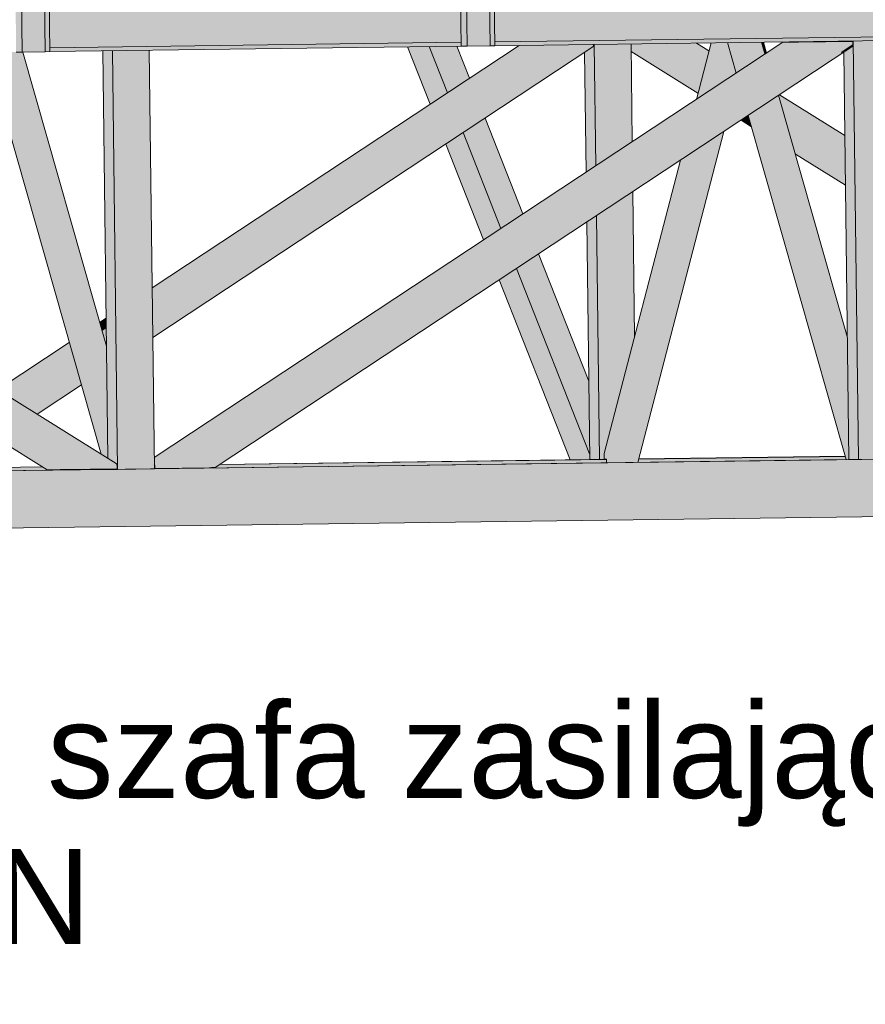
# Model space of a CAD drawing. Header units: centimetres. Extents: x -5472 to 10427, y -400 to 1902.
# Tile 75 of 91: x -3937 to -3759, y 1175 to 1382. Entities that reach past the tile are written whole.
import ezdxf

# ---------------------------------------------------------------- set-up
doc = ezdxf.new("R2010")
doc.units = ezdxf.units.CM
doc.header["$LTSCALE"] = 0.1
doc.header["$MEASUREMENT"] = 0
doc.linetypes.add('Wipeout_Contour', pattern=[1000, 0, -1000])
doc.layers.add('2_kładka_IFC.K_IR', color=7, linetype='Continuous')
doc.layers.add('5_opisy.K_IR', color=7, linetype='Continuous')
doc.styles.add('GENERATED_STYLE_1', font='txt')
doc.dimstyles.new('GENERATED_STYLE__3', dxfattribs={"dimtxt": 0.18, "dimasz": 18.24, "dimexe": 0.18, "dimexo": 0.0625, "dimgap": 0.09, "dimtad": 0, "dimtih": 1, "dimtoh": 1, "dimdec": 4, "dimzin": 0, "dimdsep": 46, "dimcen": 0.09, "dimadec": 0, "dimazin": 0, "dimtfac": 1, "dimtdec": 4, "dimtmove": 0, "dimatfit": 3, "dimldrblk": 'ARROWHEAD_5', "dimfxl": 1, "dimtolj": 1, "dimtzin": 0, "dimarcsym": 0})

# ---------------------------------------------------------------- blocks, each defined once
blk = doc.blocks.new('ElemPrzekroju_648_1')
at = {"layer": '2_kładka_IFC.K_IR', "linetype": 'Continuous', "lineweight": 0, "true_color": 0x939393}
for points in [[(-3938, 1494.62), (-3939.28, 1494.6), (-3939.13, 1482.77), (-3939.05, 1482.77), (-3938.03, 1482.77), (-3938.03, 1482.47), (-3939.13, 1482.46), (-3938.26, 1412.27), (-3938.19, 1412.28), (-3937.17, 1412.28), (-3937.16, 1411.98), (-3938.26, 1411.96), (-3937.81, 1375.13), (-3936.54, 1375.13)], [(-3938, 1494.62), (-3939.28, 1494.6), (-3939.13, 1482.77), (-3939.05, 1482.77), (-3938.03, 1482.77), (-3938.03, 1482.47), (-3939.13, 1482.46), (-3938.26, 1412.27), (-3938.19, 1412.28), (-3937.17, 1412.28), (-3937.16, 1411.98), (-3938.26, 1411.96), (-3937.81, 1375.13), (-3936.54, 1375.13)], [(-3844.72, 1408.25), (-3844.62, 1400.36), (-3843.55, 1400.36), (-3843.45, 1392.36), (-3843.74, 1392.35), (-3844.52, 1392.35), (-3844.33, 1376.36), (-3843.05, 1376.36), (-3843.45, 1408.26), (-3843.93, 1408.25)], [(-3844.72, 1408.25), (-3844.62, 1400.36), (-3843.55, 1400.36), (-3843.45, 1392.36), (-3843.74, 1392.35), (-3844.52, 1392.35), (-3844.33, 1376.36), (-3843.05, 1376.36), (-3843.45, 1408.26), (-3843.93, 1408.25)], [(-3909.11, 1315.29), (-3909.11, 1315.13), (-3816.55, 1376.27), (-3816.48, 1376.48)], [(-3909.11, 1315.29), (-3909.11, 1315.13), (-3816.55, 1376.27), (-3816.48, 1376.48)], [(-3762.04, 1376.48), (-3896.3, 1287.78), (-3896.04, 1287.79), (-3762.1, 1376.27)], [(-3762.04, 1376.48), (-3896.3, 1287.78), (-3896.04, 1287.79), (-3762.1, 1376.27)], [(-3855.59, 1376.22), (-3850.84, 1364.17), (-3847.2, 1366.57), (-3851.03, 1376.28)], [(-3855.59, 1376.22), (-3850.84, 1364.17), (-3847.2, 1366.57), (-3851.03, 1376.28)], [(-3818.35, 1375.06), (-3818.04, 1349.87), (-3816.02, 1351.2), (-3816.33, 1376.74), (-3816.45, 1376.74), (-3816.48, 1376.48), (-3816.55, 1376.27), (-3816.63, 1376.2)], [(-3818.35, 1375.06), (-3818.04, 1349.87), (-3816.02, 1351.2), (-3816.33, 1376.74), (-3816.45, 1376.74), (-3816.48, 1376.48), (-3816.55, 1376.27), (-3816.63, 1376.2)], [(-3808.6, 1376.84), (-3808.59, 1376.47), (-3808.56, 1376.58), (-3808.52, 1376.84)], [(-3808.6, 1376.84), (-3808.59, 1376.47), (-3808.56, 1376.58), (-3808.52, 1376.84)], [(-3808.56, 1376.58), (-3808.59, 1376.47), (-3808.59, 1376.36), (-3794.29, 1367.43), (-3794.23, 1367.64)], [(-3808.56, 1376.58), (-3808.59, 1376.47), (-3808.59, 1376.36), (-3794.29, 1367.43), (-3794.23, 1367.64)], [(-3808.56, 1376.58), (-3794.23, 1367.64), (-3794.16, 1367.92), (-3808.44, 1376.84), (-3808.52, 1376.84)], [(-3808.56, 1376.58), (-3794.23, 1367.64), (-3794.16, 1367.92), (-3808.44, 1376.84), (-3808.52, 1376.84)], [(-3794.87, 1365.17), (-3794.81, 1365.21), (-3791.73, 1377.06), (-3791.78, 1377.06)], [(-3794.87, 1365.17), (-3794.81, 1365.21), (-3791.73, 1377.06), (-3791.78, 1377.06)], [(-3794.81, 1365.21), (-3792.83, 1366.52), (-3790.08, 1377.08), (-3791.73, 1377.06)], [(-3794.81, 1365.21), (-3792.83, 1366.52), (-3790.08, 1377.08), (-3791.73, 1377.06)], [(-3790.08, 1377.08), (-3792.83, 1366.52), (-3792.62, 1366.66), (-3789.91, 1377.08)], [(-3790.08, 1377.08), (-3792.83, 1366.52), (-3792.62, 1366.66), (-3789.91, 1377.08)], [(-3792.3, 1366.87), (-3791.92, 1367.12), (-3789.33, 1377.09), (-3789.64, 1377.09)], [(-3792.3, 1366.87), (-3791.92, 1367.12), (-3789.33, 1377.09), (-3789.64, 1377.09)], [(-3789.33, 1377.09), (-3791.92, 1367.12), (-3791.54, 1367.38), (-3789.01, 1377.1)], [(-3789.33, 1377.09), (-3791.92, 1367.12), (-3791.54, 1367.38), (-3789.01, 1377.1)], [(-3789.01, 1377.1), (-3791.54, 1367.38), (-3786.49, 1370.71), (-3788.31, 1377.11)], [(-3789.01, 1377.1), (-3791.54, 1367.38), (-3786.49, 1370.71), (-3788.31, 1377.11)], [(-3788.31, 1377.11), (-3786.49, 1370.71), (-3786.44, 1370.74), (-3788.25, 1377.11)], [(-3788.31, 1377.11), (-3786.49, 1370.71), (-3786.44, 1370.74), (-3788.25, 1377.11)], [(-3788.25, 1377.11), (-3786.44, 1370.74), (-3785.06, 1371.65), (-3786.62, 1377.13)], [(-3788.25, 1377.11), (-3786.44, 1370.74), (-3785.06, 1371.65), (-3786.62, 1377.13)], [(-3786.62, 1377.13), (-3785.06, 1371.65), (-3784.91, 1371.75), (-3786.45, 1377.13)], [(-3786.62, 1377.13), (-3785.06, 1371.65), (-3784.91, 1371.75), (-3786.45, 1377.13)], [(-3775.94, 1377.2), (-3775.94, 1377.2), (-3775.81, 1377.2), (-3775.81, 1377.2)], [(-3775.94, 1377.2), (-3775.94, 1377.2), (-3775.81, 1377.2), (-3775.81, 1377.2)], [(-3763.93, 1377.43), (-3763.93, 1377.36), (-3763.92, 1377.36), (-3763.92, 1377.33), (-3762.09, 1377.36), (-3761.99, 1377.36), (-3761.99, 1377.14), (-3762, 1376.78), (-3762.04, 1376.48), (-3762.1, 1376.27), (-3762.18, 1376.2), (-3763.9, 1375.06), (-3762.85, 1289.46), (-3760.81, 1289.46), (-3761.89, 1377.45)], [(-3763.93, 1377.43), (-3763.93, 1377.36), (-3763.92, 1377.36), (-3763.92, 1377.33), (-3762.09, 1377.36), (-3761.99, 1377.36), (-3761.99, 1377.14), (-3762, 1376.78), (-3762.04, 1376.48), (-3762.1, 1376.27), (-3762.18, 1376.2), (-3763.9, 1375.06), (-3762.85, 1289.46), (-3760.81, 1289.46), (-3761.89, 1377.45)], [(-3943.94, 1375.06), (-3944, 1375.06), (-3919.97, 1290.64), (-3919.91, 1290.6)], [(-3943.94, 1375.06), (-3944, 1375.06), (-3919.97, 1290.64), (-3919.91, 1290.6)], [(-3943.94, 1375.06), (-3919.91, 1290.6), (-3918.57, 1289.76), (-3918.59, 1291.73), (-3942.31, 1375.08)], [(-3943.94, 1375.06), (-3919.91, 1290.6), (-3918.57, 1289.76), (-3918.59, 1291.73), (-3942.31, 1375.08)], [(-3942.13, 1375.08), (-3942.31, 1375.08), (-3918.59, 1291.73), (-3918.6, 1292.37)], [(-3942.13, 1375.08), (-3942.31, 1375.08), (-3918.59, 1291.73), (-3918.6, 1292.37)], [(-3919.62, 1375.38), (-3918.57, 1289.76), (-3916.82, 1288.67), (-3916.74, 1288.6), (-3916.67, 1288.4), (-3916.62, 1288.09), (-3916.6, 1287.73), (-3916.6, 1287.52), (-3918.54, 1287.49), (-3918.54, 1287.42), (-3916.5, 1287.42), (-3917.58, 1375.41)], [(-3919.62, 1375.38), (-3918.57, 1289.76), (-3916.82, 1288.67), (-3916.74, 1288.6), (-3916.67, 1288.4), (-3916.62, 1288.09), (-3916.6, 1287.73), (-3916.6, 1287.52), (-3918.54, 1287.49), (-3918.54, 1287.42), (-3916.5, 1287.42), (-3917.58, 1375.41)], [(-4065.52, 1372.37), (-4065.52, 1372.26), (-3929.48, 1287.35), (-3929.09, 1287.35), (-4065.49, 1372.49)], [(-4065.52, 1372.37), (-4065.52, 1372.26), (-3929.48, 1287.35), (-3929.09, 1287.35), (-4065.49, 1372.49)], [(-3784.41, 1361.51), (-3783.75, 1361.1), (-3783.87, 1361.5), (-3784.16, 1361.68)], [(-3784.41, 1361.51), (-3783.75, 1361.1), (-3783.87, 1361.5), (-3784.16, 1361.68)], [(-3783.91, 1361.85), (-3783.96, 1361.81), (-3763.37, 1289.46), (-3763.31, 1289.46)], [(-3783.91, 1361.85), (-3783.96, 1361.81), (-3763.37, 1289.46), (-3763.31, 1289.46)], [(-3782.53, 1362.76), (-3783.91, 1361.85), (-3763.31, 1289.46), (-3762.85, 1289.47), (-3762.9, 1293.78)], [(-3782.53, 1362.76), (-3783.91, 1361.85), (-3763.31, 1289.46), (-3762.85, 1289.47), (-3762.9, 1293.78)], [(-3782.38, 1362.85), (-3782.53, 1362.76), (-3762.9, 1293.78), (-3762.91, 1294.41)], [(-3782.38, 1362.85), (-3782.53, 1362.76), (-3762.9, 1293.78), (-3762.91, 1294.41)], [(-3784.6, 1361.39), (-3783.67, 1360.8), (-3783.75, 1361.1), (-3784.41, 1361.51)], [(-3784.6, 1361.39), (-3783.67, 1360.8), (-3783.75, 1361.1), (-3784.41, 1361.51)], [(-3847.54, 1355.78), (-3839.6, 1335.63), (-3835.96, 1338.03), (-3843.9, 1358.18)], [(-3847.54, 1355.78), (-3839.6, 1335.63), (-3835.96, 1338.03), (-3843.9, 1358.18)], [(-3811.96, 1288.82), (-3807.7, 1288.88), (-3789.73, 1358), (-3794.85, 1354.61)], [(-3811.96, 1288.82), (-3807.7, 1288.88), (-3789.73, 1358), (-3794.85, 1354.61)], [(-3789.73, 1358), (-3807.7, 1288.88), (-3807.43, 1288.88), (-3789.41, 1358.21)], [(-3789.73, 1358), (-3807.7, 1288.88), (-3807.43, 1288.88), (-3789.41, 1358.21)], [(-3789.41, 1358.21), (-3807.43, 1288.88), (-3807.24, 1288.89), (-3789.18, 1358.36)], [(-3789.41, 1358.21), (-3807.43, 1288.88), (-3807.24, 1288.89), (-3789.18, 1358.36)], [(-3789.18, 1358.36), (-3807.24, 1288.89), (-3807.17, 1288.89), (-3789.1, 1358.42)], [(-3789.18, 1358.36), (-3807.24, 1288.89), (-3807.17, 1288.89), (-3789.1, 1358.42)], [(-3763.58, 1348.84), (-3774.66, 1355.75), (-3774.54, 1355.35), (-3763.57, 1348.5)], [(-3763.58, 1348.84), (-3774.66, 1355.75), (-3774.54, 1355.35), (-3763.57, 1348.5)], [(-3814.28, 1290.32), (-3814.27, 1289.58), (-3813.76, 1289.58), (-3813.75, 1288.8), (-3813.03, 1288.81), (-3796.14, 1353.76), (-3798.12, 1352.45)], [(-3814.28, 1290.32), (-3814.27, 1289.58), (-3813.76, 1289.58), (-3813.75, 1288.8), (-3813.03, 1288.81), (-3796.14, 1353.76), (-3798.12, 1352.45)], [(-3813.03, 1288.81), (-3812.86, 1288.81), (-3795.94, 1353.9), (-3796.14, 1353.76)], [(-3813.03, 1288.81), (-3812.86, 1288.81), (-3795.94, 1353.9), (-3796.14, 1353.76)], [(-3812.59, 1288.82), (-3812.28, 1288.82), (-3795.24, 1354.36), (-3795.62, 1354.11)], [(-3812.59, 1288.82), (-3812.28, 1288.82), (-3795.24, 1354.36), (-3795.62, 1354.11)], [(-3795.24, 1354.36), (-3812.28, 1288.82), (-3811.96, 1288.82), (-3794.85, 1354.61)], [(-3795.24, 1354.36), (-3812.28, 1288.82), (-3811.96, 1288.82), (-3794.85, 1354.61)], [(-3763.57, 1348.5), (-3774.54, 1355.35), (-3774.46, 1355.05), (-3763.57, 1348.26)], [(-3763.57, 1348.5), (-3774.54, 1355.35), (-3774.46, 1355.05), (-3763.57, 1348.26)], [(-3814.22, 1290.74), (-3814.28, 1290.32), (-3798.12, 1352.45), (-3798.19, 1352.41)], [(-3814.22, 1290.74), (-3814.28, 1290.32), (-3798.12, 1352.45), (-3798.19, 1352.41)], [(-3815.89, 1340.72), (-3817.91, 1339.38), (-3817.29, 1289.46), (-3815.26, 1289.46)], [(-3815.89, 1340.72), (-3817.91, 1339.38), (-3817.29, 1289.46), (-3815.26, 1289.46)], [(-3832.65, 1329.64), (-3836.29, 1327.24), (-3821.39, 1289.42), (-3817.29, 1289.47), (-3817.31, 1290.7)], [(-3832.65, 1329.64), (-3836.29, 1327.24), (-3821.39, 1289.42), (-3817.29, 1289.47), (-3817.31, 1290.7)], [(-3924.16, 1305.35), (-3933.57, 1299.13), (-3933.44, 1299.05), (-3924.12, 1305.21)], [(-3924.16, 1305.35), (-3933.57, 1299.13), (-3933.44, 1299.05), (-3924.12, 1305.21)], [(-3919.08, 1287.48), (-3919.06, 1287.42), (-3919, 1287.42), (-3919.02, 1287.48)], [(-3919.08, 1287.48), (-3919.06, 1287.42), (-3919, 1287.42), (-3919.02, 1287.48)], [(-3918.54, 1287.49), (-3919.02, 1287.48), (-3919, 1287.42), (-3918.54, 1287.42)], [(-3918.54, 1287.49), (-3919.02, 1287.48), (-3919, 1287.42), (-3918.54, 1287.42)], [(-3908.78, 1288.61), (-3908.77, 1287.62), (-3908.67, 1287.62), (-3908.67, 1287.83), (-3908.69, 1288.19), (-3908.74, 1288.5)], [(-3908.78, 1288.61), (-3908.77, 1287.62), (-3908.67, 1287.62), (-3908.67, 1287.83), (-3908.69, 1288.19), (-3908.74, 1288.5)]]:
    blk.add_hatch(color=252, dxfattribs=at).paths.add_polyline_path(points)
at = {"layer": '2_kładka_IFC.K_IR', "linetype": 'Continuous', "lineweight": 0, "true_color": 0xd1d1d1}
for points in [[(-3936.54, 1375.13), (-3931.7, 1375.19), (-3931.85, 1387.19), (-3933.17, 1494.68), (-3938, 1494.62)], [(-3843.05, 1376.36), (-3838.22, 1376.42), (-3838.37, 1388.42), (-3839.69, 1495.91), (-3844.52, 1495.85), (-3843.45, 1408.26)], [(-3750.98, 1388.79), (-3837.39, 1387.66), (-3837.26, 1377.26), (-3750.86, 1378.4)], [(-3931.7, 1375.19), (-3930.73, 1375.21), (-3930.88, 1387.2), (-3931.85, 1387.19)], [(-3930.87, 1386.43), (-3930.74, 1376.03), (-3844.34, 1377.17), (-3844.46, 1387.57)], [(-3837.25, 1376.43), (-3837.4, 1388.43), (-3838.37, 1388.42), (-3838.22, 1376.42)], [(-3776.69, 1377.19), (-3908.8, 1289.91), (-3908.78, 1288.85), (-3775.06, 1377.19)], [(-3773.39, 1377.21), (-3908.67, 1287.83), (-3908.67, 1287.62), (-3897.27, 1287.77), (-3761.99, 1377.14), (-3761.99, 1377.36)], [(-3754.16, 1377.55), (-3761.89, 1377.45), (-3760.81, 1289.46), (-3753.08, 1289.57)], [(-3909.85, 1375.51), (-3917.58, 1375.41), (-3916.5, 1287.42), (-3908.77, 1287.52)], [(-3916.6, 1287.52), (-3916.6, 1287.73), (-4054.04, 1373.52), (-4065.44, 1373.37), (-4065.44, 1373.15), (-3928, 1287.37)], [(-4533.18, 1279.3), (-4536.43, 1267.26), (-3457.09, 1281.45), (-3457.09, 1293.45), (-3594.91, 1291.64), (-3595.26, 1290.18), (-3590.55, 1290.24), (-3590.24, 1290.24), (-3590.13, 1281.24), (-3610.44, 1280.98), (-3610.75, 1280.98), (-3610.86, 1289.98), (-3603.23, 1290.08), (-3602.88, 1291.53)]]:
    blk.add_hatch(color=254, dxfattribs=at).paths.add_polyline_path(points)
at = {"layer": '2_kładka_IFC.K_IR', "linetype": 'Continuous', "lineweight": 0, "true_color": 0xa3a3a3}
for points in [[(-3844.46, 1387.57), (-3847.62, 1387.52), (-3847.57, 1383.14), (-3847.54, 1383.14), (-3847.47, 1377.13), (-3844.34, 1377.17)], [(-3909.23, 1325.59), (-3909.22, 1324.52), (-3830.46, 1376.55), (-3832.13, 1376.53)], [(-3909.23, 1325.59), (-3909.22, 1324.52), (-3830.46, 1376.55), (-3832.13, 1376.53)], [(-3909.21, 1323.45), (-3909.12, 1315.91), (-3817.06, 1376.73), (-3828.79, 1376.57)], [(-3909.21, 1323.45), (-3909.12, 1315.91), (-3817.06, 1376.73), (-3828.79, 1376.57)], [(-3909.21, 1323.82), (-3909.21, 1323.45), (-3828.79, 1376.57), (-3829.37, 1376.57)], [(-3909.21, 1323.82), (-3909.21, 1323.45), (-3828.79, 1376.57), (-3829.37, 1376.57)], [(-3909.12, 1315.91), (-3909.11, 1315.56), (-3816.52, 1376.73), (-3817.06, 1376.73)], [(-3909.12, 1315.91), (-3909.11, 1315.56), (-3816.52, 1376.73), (-3817.06, 1376.73)], [(-3896.73, 1287.78), (-3896.3, 1287.78), (-3762.04, 1376.48), (-3762, 1376.78)], [(-3808.6, 1376.84), (-3816.33, 1376.74), (-3816.02, 1351.2), (-3808.34, 1356.27)], [(-3808.6, 1376.84), (-3816.33, 1376.74), (-3816.02, 1351.2), (-3808.34, 1356.27)], [(-3808.44, 1376.84), (-3794.16, 1367.92), (-3794.08, 1368.24), (-3807.87, 1376.85)], [(-3808.44, 1376.84), (-3794.16, 1367.92), (-3794.08, 1368.24), (-3807.87, 1376.85)], [(-3807.87, 1376.85), (-3794.08, 1368.24), (-3792.4, 1374.67), (-3796.14, 1377)], [(-3807.87, 1376.85), (-3794.08, 1368.24), (-3792.4, 1374.67), (-3796.14, 1377)], [(-3795.59, 1377.01), (-3796.14, 1377), (-3792.4, 1374.67), (-3792.33, 1374.97)], [(-3795.59, 1377.01), (-3796.14, 1377), (-3792.4, 1374.67), (-3792.33, 1374.97)], [(-3776.69, 1377.19), (-3795.16, 1364.98), (-3779.98, 1373.94), (-3775.06, 1377.19)], [(-3777.32, 1374.98), (-3776.61, 1375.08), (-3773.39, 1377.21), (-3773.96, 1377.2)], [(-3773.39, 1377.21), (-3776.61, 1375.08), (-3764.88, 1375.23), (-3761.99, 1377.14), (-3761.99, 1377.36)], [(-3775.59, 1377.2), (-3775.6, 1377.2), (-3775.34, 1377.2), (-3775.32, 1377.21)], [(-3775.59, 1377.2), (-3775.6, 1377.2), (-3775.34, 1377.2), (-3775.32, 1377.21)], [(-3775.34, 1377.2), (-3774.32, 1377.2), (-3774.23, 1377.2), (-3774.04, 1377.2), (-3773.78, 1377.2), (-3773.49, 1377.21), (-3763.92, 1377.33), (-3763.92, 1377.36), (-3775.32, 1377.21)], [(-3775.34, 1377.2), (-3774.32, 1377.2), (-3774.23, 1377.2), (-3774.04, 1377.2), (-3773.78, 1377.2), (-3773.49, 1377.21), (-3763.92, 1377.33), (-3763.92, 1377.36), (-3775.32, 1377.21)], [(-3761.99, 1377.14), (-3764.88, 1375.23), (-3764.46, 1375.15), (-3762, 1376.78)], [(-3754.16, 1377.55), (-3761.89, 1377.45), (-3761.87, 1375.27), (-3755.13, 1375.36), (-3754.99, 1364.52), (-3754, 1364.53)], [(-3917.58, 1375.41), (-3917.56, 1373.22), (-3909.82, 1373.32), (-3909.85, 1375.51)], [(-3763.68, 1357.09), (-3777.49, 1365.71), (-3777.37, 1365.29), (-3763.68, 1356.74)], [(-3763.68, 1357.09), (-3777.49, 1365.71), (-3777.37, 1365.29), (-3763.68, 1356.74)], [(-3777.37, 1365.29), (-3774.78, 1356.2), (-3763.58, 1349.21), (-3763.68, 1356.74)], [(-3777.37, 1365.29), (-3774.78, 1356.2), (-3763.58, 1349.21), (-3763.68, 1356.74)], [(-3783.96, 1361.81), (-3784.16, 1361.68), (-3783.87, 1361.5)], [(-3783.96, 1361.81), (-3784.16, 1361.68), (-3783.87, 1361.5)], [(-3763.58, 1349.21), (-3774.78, 1356.2), (-3774.66, 1355.75), (-3763.58, 1348.84)], [(-3763.58, 1349.21), (-3774.78, 1356.2), (-3774.66, 1355.75), (-3763.58, 1348.84)], [(-3808.21, 1345.79), (-3815.89, 1340.72), (-3815.26, 1289.46), (-3813.76, 1289.48), (-3813.76, 1289.58), (-3814.27, 1289.58), (-3814.28, 1290.32), (-3814.22, 1290.74), (-3811.73, 1300.33), (-3807.84, 1315.3)], [(-3808.21, 1345.79), (-3815.89, 1340.72), (-3815.26, 1289.46), (-3813.76, 1289.48), (-3813.76, 1289.58), (-3814.27, 1289.58), (-3814.28, 1290.32), (-3814.22, 1290.74), (-3811.73, 1300.33), (-3807.84, 1315.3)], [(-3920.27, 1318.3), (-3920.01, 1317.39), (-3918.91, 1318.12), (-3918.93, 1319.19)], [(-3920.27, 1318.3), (-3920.01, 1317.39), (-3918.91, 1318.12), (-3918.93, 1319.19)], [(-3918.91, 1317.41), (-3919.84, 1316.8), (-3919.75, 1316.48), (-3918.9, 1317.04)], [(-3918.91, 1317.41), (-3919.84, 1316.8), (-3919.75, 1316.48), (-3918.9, 1317.04)], [(-3919.75, 1316.48), (-3918.86, 1313.32), (-3918.9, 1317.04)], [(-3919.75, 1316.48), (-3918.86, 1313.32), (-3918.9, 1317.04)], [(-3926.65, 1314.09), (-3941.65, 1304.17), (-3940.82, 1303.65), (-3926.39, 1313.18)], [(-3926.65, 1314.09), (-3941.65, 1304.17), (-3940.82, 1303.65), (-3926.39, 1313.18)], [(-3926.22, 1312.58), (-3940.26, 1303.31), (-3939.97, 1303.12), (-3926.13, 1312.27)], [(-3926.22, 1312.58), (-3940.26, 1303.31), (-3939.97, 1303.12), (-3926.13, 1312.27)], [(-3939.97, 1303.12), (-3934.06, 1299.43), (-3924.31, 1305.88), (-3926.13, 1312.27)], [(-3939.97, 1303.12), (-3934.06, 1299.43), (-3924.31, 1305.88), (-3926.13, 1312.27)], [(-3924.31, 1305.88), (-3934.06, 1299.43), (-3933.79, 1299.26), (-3924.23, 1305.58)], [(-3924.31, 1305.88), (-3934.06, 1299.43), (-3933.79, 1299.26), (-3924.23, 1305.58)], [(-3908.77, 1287.62), (-3908.77, 1287.55), (-3813.75, 1288.8), (-3813.76, 1289.48), (-3895.07, 1288.41), (-3896.01, 1287.79), (-3896.04, 1287.79), (-3896.3, 1287.78), (-3896.73, 1287.78), (-3897.27, 1287.77), (-3908.67, 1287.62)], [(-3908.77, 1287.62), (-3908.77, 1287.55), (-3813.75, 1288.8), (-3813.76, 1289.48), (-3895.07, 1288.41), (-3896.01, 1287.79), (-3896.04, 1287.79), (-3896.3, 1287.78), (-3896.73, 1287.78), (-3897.27, 1287.77), (-3908.67, 1287.62)], [(-3807.17, 1288.89), (-3763.37, 1289.46), (-3763.56, 1290.14), (-3807, 1289.57)], [(-3807.17, 1288.89), (-3763.37, 1289.46), (-3763.56, 1290.14), (-3807, 1289.57)], [(-3962.86, 1286.84), (-3919.06, 1287.42), (-3919.08, 1287.48), (-3928, 1287.37), (-3928.57, 1287.36), (-3929.09, 1287.35), (-3929.48, 1287.35), (-3929.67, 1287.35), (-3931.3, 1287.35), (-3932.21, 1287.92), (-3962.68, 1287.52)], [(-3962.86, 1286.84), (-3919.06, 1287.42), (-3919.08, 1287.48), (-3928, 1287.37), (-3928.57, 1287.36), (-3929.09, 1287.35), (-3929.48, 1287.35), (-3929.67, 1287.35), (-3931.3, 1287.35), (-3932.21, 1287.92), (-3962.68, 1287.52)]]:
    blk.add_hatch(color=253, dxfattribs=at).paths.add_polyline_path(points)
at = {"layer": '2_kładka_IFC.K_IR', "linetype": 'Continuous', "lineweight": 0, "true_color": 0xaaaaaa}
for points in [[(-3837.26, 1377.26), (-3837.26, 1376.69), (-3750.85, 1377.83), (-3750.86, 1378.4)], [(-3844.34, 1377.17), (-3930.74, 1376.03), (-3930.74, 1375.47), (-3844.33, 1376.6)], [(-3909.22, 1324.15), (-3909.21, 1323.82), (-3829.37, 1376.57), (-3829.89, 1376.56)], [(-3909.22, 1324.15), (-3909.21, 1323.82), (-3829.37, 1376.57), (-3829.89, 1376.56)], [(-3909.22, 1324.4), (-3909.22, 1324.15), (-3829.89, 1376.56), (-3830.27, 1376.55)], [(-3909.22, 1324.4), (-3909.22, 1324.15), (-3829.89, 1376.56), (-3830.27, 1376.55)], [(-3830.46, 1376.55), (-3909.22, 1324.52), (-3909.22, 1324.4), (-3830.27, 1376.55)], [(-3830.46, 1376.55), (-3909.22, 1324.52), (-3909.22, 1324.4), (-3830.27, 1376.55)], [(-3786.18, 1377.13), (-3784.69, 1371.9), (-3784.42, 1372.07), (-3785.87, 1377.14)], [(-3780.76, 1377.2), (-3780.83, 1377.2), (-3780.17, 1374.88), (-3780.11, 1374.92)], [(-3779.98, 1373.94), (-3779.14, 1374.37), (-3774.87, 1377.19), (-3775.06, 1377.19)], [(-3774.87, 1377.19), (-3779.14, 1374.37), (-3778.2, 1374.73), (-3774.48, 1377.19)], [(-3778.2, 1374.73), (-3777.32, 1374.98), (-3773.96, 1377.2), (-3774.48, 1377.19)], [(-3764.03, 1377.36), (-3775.42, 1377.21), (-3775.97, 1377.2), (-3776.4, 1377.19), (-3776.65, 1377.19), (-3776.69, 1377.19), (-3775.06, 1377.19), (-3774.87, 1377.19), (-3774.48, 1377.19), (-3773.96, 1377.2), (-3773.39, 1377.21), (-3761.99, 1377.36), (-3762.09, 1377.36), (-3773.49, 1377.21), (-3773.78, 1377.2), (-3774.04, 1377.2), (-3774.23, 1377.2), (-3774.32, 1377.2), (-3775.95, 1377.2), (-3775.94, 1377.2), (-3775.81, 1377.2), (-3775.59, 1377.2), (-3775.32, 1377.21), (-3763.92, 1377.36)], [(-3764.03, 1377.36), (-3775.42, 1377.21), (-3775.97, 1377.2), (-3776.4, 1377.19), (-3776.65, 1377.19), (-3776.69, 1377.19), (-3775.06, 1377.19), (-3774.87, 1377.19), (-3774.48, 1377.19), (-3773.96, 1377.2), (-3773.39, 1377.21), (-3761.99, 1377.36), (-3762.09, 1377.36), (-3773.49, 1377.21), (-3773.78, 1377.2), (-3774.04, 1377.2), (-3774.23, 1377.2), (-3774.32, 1377.2), (-3775.95, 1377.2), (-3775.94, 1377.2), (-3775.81, 1377.2), (-3775.59, 1377.2), (-3775.32, 1377.21), (-3763.92, 1377.36)], [(-3941.87, 1375.09), (-3925.82, 1318.67), (-3925.54, 1318.81), (-3941.56, 1375.09)], [(-3936.51, 1375.13), (-3920.47, 1318.74), (-3920.34, 1318.53), (-3936.44, 1375.13)], [(-3764.13, 1318.52), (-3763.99, 1318.26), (-3777.58, 1366.03), (-3777.64, 1365.99)], [(-3782.16, 1363), (-3769.27, 1317.71), (-3769.25, 1318.74), (-3781.89, 1363.18)], [(-3918.91, 1318.12), (-3920.01, 1317.39), (-3919.98, 1317.29), (-3918.91, 1318)], [(-3918.91, 1318.12), (-3920.01, 1317.39), (-3919.98, 1317.29), (-3918.91, 1318)], [(-3919.98, 1317.29), (-3919.92, 1317.08), (-3918.91, 1317.75), (-3918.91, 1318)], [(-3919.98, 1317.29), (-3919.92, 1317.08), (-3918.91, 1317.75), (-3918.91, 1318)], [(-3918.91, 1317.75), (-3919.92, 1317.08), (-3919.84, 1316.8), (-3918.91, 1317.41)], [(-3918.91, 1317.75), (-3919.92, 1317.08), (-3919.84, 1316.8), (-3918.91, 1317.41)], [(-3926.39, 1313.18), (-3940.82, 1303.65), (-3940.72, 1303.59), (-3926.36, 1313.08)], [(-3926.39, 1313.18), (-3940.82, 1303.65), (-3940.72, 1303.59), (-3926.36, 1313.08)], [(-3926.36, 1313.08), (-3940.72, 1303.59), (-3940.53, 1303.47), (-3926.3, 1312.87)], [(-3926.36, 1313.08), (-3940.72, 1303.59), (-3940.53, 1303.47), (-3926.3, 1312.87)], [(-3940.53, 1303.47), (-3940.26, 1303.31), (-3926.22, 1312.58), (-3926.3, 1312.87)], [(-3940.53, 1303.47), (-3940.26, 1303.31), (-3926.22, 1312.58), (-3926.3, 1312.87)], [(-3766.9, 1309.36), (-3762.92, 1295.39), (-3762.94, 1296.55), (-3766.45, 1308.9)], [(-3922.59, 1307.32), (-3918.61, 1293.34), (-3918.62, 1294.5), (-3922.14, 1306.85)], [(-3895.07, 1288.41), (-3813.76, 1289.48), (-3813.76, 1289.48), (-3815.26, 1289.46), (-3817.29, 1289.46), (-3817.29, 1289.47), (-3895.01, 1288.45)], [(-3895.07, 1288.41), (-3813.76, 1289.48), (-3813.76, 1289.48), (-3815.26, 1289.46), (-3817.29, 1289.46), (-3817.29, 1289.47), (-3895.01, 1288.45)], [(-3806.98, 1289.61), (-3807, 1289.57), (-3763.56, 1290.14), (-3763.57, 1290.18)], [(-3806.98, 1289.61), (-3807, 1289.57), (-3763.56, 1290.14), (-3763.57, 1290.18)], [(-3766.69, 1289.42), (-3760.81, 1289.46), (-3762.85, 1289.46), (-3762.85, 1289.47)], [(-3962.67, 1287.56), (-3962.68, 1287.52), (-3932.21, 1287.92), (-3932.28, 1287.96)], [(-3962.67, 1287.56), (-3962.68, 1287.52), (-3932.21, 1287.92), (-3932.28, 1287.96)], [(-3955.52, 1286.94), (-3929.14, 1287.25), (-3928.62, 1287.26), (-3928.04, 1287.27), (-3916.64, 1287.42), (-3916.72, 1287.42), (-3916.5, 1287.42), (-3918.54, 1287.42), (-3918.54, 1287.42), (-3922.38, 1287.37), (-3922.17, 1287.37), (-3923.13, 1287.36)], [(-3908.77, 1287.55), (-3908.77, 1287.52), (-3908.71, 1287.52), (-3897.31, 1287.67), (-3896.77, 1287.68), (-3896.34, 1287.68), (-3881.34, 1287.91), (-3908.71, 1287.55)]]:
    blk.add_hatch(color=253, dxfattribs=at).paths.add_polyline_path(points)
at = {"layer": '2_kładka_IFC.K_IR', "linetype": 'Continuous', "lineweight": 0, "true_color": 0x9b9b9b}
for points in [[(-3844.33, 1376.6), (-3930.74, 1375.47), (-3930.73, 1375.23), (-3844.33, 1376.37)], [(-3844.33, 1376.6), (-3930.74, 1375.47), (-3930.73, 1375.23), (-3844.33, 1376.37)], [(-3816.52, 1376.73), (-3909.11, 1315.56), (-3909.11, 1315.29), (-3816.48, 1376.48), (-3816.45, 1376.74)], [(-3816.52, 1376.73), (-3909.11, 1315.56), (-3909.11, 1315.29), (-3816.48, 1376.48), (-3816.45, 1376.74)], [(-3909.11, 1315.13), (-3909.11, 1315.11), (-3816.63, 1376.2), (-3816.55, 1376.27)], [(-3909.11, 1315.13), (-3909.11, 1315.11), (-3816.63, 1376.2), (-3816.55, 1376.27)], [(-3896.04, 1287.79), (-3896.01, 1287.79), (-3762.18, 1376.2), (-3762.1, 1376.27)], [(-3896.04, 1287.79), (-3896.01, 1287.79), (-3762.18, 1376.2), (-3762.1, 1376.27)], [(-3847.47, 1377.13), (-3847.6, 1376.56), (-3844.33, 1376.6), (-3844.34, 1377.17)], [(-3750.85, 1377.83), (-3837.26, 1376.69), (-3837.25, 1376.46), (-3750.85, 1377.6)], [(-3750.85, 1377.83), (-3837.26, 1376.69), (-3837.25, 1376.46), (-3750.85, 1377.6)], [(-3808.59, 1376.36), (-3808.59, 1376.24), (-3794.31, 1367.33), (-3794.29, 1367.43)], [(-3808.59, 1376.36), (-3808.59, 1376.24), (-3794.31, 1367.33), (-3794.29, 1367.43)], [(-3808.59, 1376.24), (-3808.58, 1375.21), (-3794.54, 1366.45), (-3794.31, 1367.33)], [(-3808.59, 1376.24), (-3808.58, 1375.21), (-3794.54, 1366.45), (-3794.31, 1367.33)], [(-3789.91, 1377.08), (-3792.62, 1366.66), (-3792.3, 1366.87), (-3789.64, 1377.09)], [(-3789.91, 1377.08), (-3792.62, 1366.66), (-3792.3, 1366.87), (-3789.64, 1377.09)], [(-3786.45, 1377.13), (-3784.91, 1371.75), (-3784.69, 1371.9), (-3786.18, 1377.13)], [(-3775.95, 1377.2), (-3775.94, 1377.2), (-3775.94, 1377.2)], [(-3775.95, 1377.2), (-3775.94, 1377.2), (-3775.94, 1377.2)], [(-3775.81, 1377.2), (-3775.81, 1377.2), (-3775.6, 1377.2), (-3775.59, 1377.2)], [(-3775.81, 1377.2), (-3775.81, 1377.2), (-3775.6, 1377.2), (-3775.59, 1377.2)], [(-3764.46, 1375.15), (-3764.4, 1374.92), (-3762.04, 1376.48), (-3762, 1376.78)], [(-3942.13, 1375.08), (-3926.02, 1318.46), (-3925.82, 1318.67), (-3941.87, 1375.09)], [(-4065.52, 1372.26), (-4065.52, 1372.14), (-3929.67, 1287.35), (-3929.48, 1287.35)], [(-4065.52, 1372.26), (-4065.52, 1372.14), (-3929.67, 1287.35), (-3929.48, 1287.35)], [(-4065.52, 1372.14), (-4065.51, 1371.12), (-3931.3, 1287.35), (-3929.67, 1287.35)], [(-4065.52, 1372.14), (-4065.51, 1371.12), (-3931.3, 1287.35), (-3929.67, 1287.35)], [(-3929.09, 1287.35), (-3928.57, 1287.36), (-4065.45, 1372.79), (-4065.49, 1372.49)], [(-3782.38, 1362.85), (-3769.34, 1317.01), (-3769.27, 1317.71), (-3782.16, 1363)], [(-3785.49, 1360.8), (-3783.27, 1359.42), (-3783.63, 1360.66), (-3784.7, 1361.32)], [(-3785.49, 1360.8), (-3783.27, 1359.42), (-3783.63, 1360.66), (-3784.7, 1361.32)], [(-3784.7, 1361.32), (-3783.63, 1360.66), (-3783.67, 1360.8), (-3784.6, 1361.39)], [(-3784.7, 1361.32), (-3783.63, 1360.66), (-3783.67, 1360.8), (-3784.6, 1361.39)], [(-3795.94, 1353.9), (-3812.86, 1288.81), (-3812.59, 1288.82), (-3795.62, 1354.11)], [(-3795.94, 1353.9), (-3812.86, 1288.81), (-3812.59, 1288.82), (-3795.62, 1354.11)], [(-3763.57, 1348.26), (-3774.46, 1355.05), (-3774.42, 1354.91), (-3763.57, 1348.14)], [(-3763.57, 1348.26), (-3774.46, 1355.05), (-3774.42, 1354.91), (-3763.57, 1348.14)], [(-3763.57, 1348.14), (-3774.42, 1354.91), (-3774.06, 1353.67), (-3763.56, 1347.11)], [(-3763.57, 1348.14), (-3774.42, 1354.91), (-3774.06, 1353.67), (-3763.56, 1347.11)], [(-3767.2, 1309.48), (-3762.91, 1294.41), (-3762.92, 1295.39), (-3766.9, 1309.36)], [(-3922.88, 1307.43), (-3918.6, 1292.37), (-3918.61, 1293.34), (-3922.59, 1307.32)], [(-3924.23, 1305.58), (-3933.79, 1299.26), (-3933.57, 1299.13), (-3924.16, 1305.35)], [(-3924.23, 1305.58), (-3933.79, 1299.26), (-3933.57, 1299.13), (-3924.16, 1305.35)], [(-3933.44, 1299.05), (-3933.43, 1299.04), (-3924.11, 1305.19), (-3924.12, 1305.21)], [(-3933.44, 1299.05), (-3933.43, 1299.04), (-3924.11, 1305.19), (-3924.12, 1305.21)]]:
    blk.add_hatch(color=253, dxfattribs=at).paths.add_polyline_path(points)
at = {"layer": '2_kładka_IFC.K_IR', "linetype": 'Continuous', "lineweight": 0, "true_color": 0xd9d9d9}
for points in [[(-3908.78, 1288.85), (-3908.78, 1288.72), (-3774.87, 1377.19), (-3775.06, 1377.19)], [(-3908.69, 1288.19), (-3908.67, 1287.83), (-3773.39, 1377.21), (-3773.96, 1377.2)]]:
    blk.add_hatch(color=254, dxfattribs=at).paths.add_polyline_path(points)
at = {"layer": '2_kładka_IFC.K_IR', "linetype": 'Continuous', "lineweight": 0, "true_color": 0xe8e8e8}
for points in [[(-3908.78, 1288.72), (-3908.78, 1288.61), (-3908.74, 1288.5), (-3774.48, 1377.19), (-3774.87, 1377.19)], [(-3908.74, 1288.5), (-3908.69, 1288.19), (-3773.96, 1377.2), (-3774.48, 1377.19)], [(-4523.77, 1279.47), (-4536.23, 1279.3), (-4533.18, 1279.3), (-3602.88, 1291.53), (-3602.88, 1291.54), (-3605.12, 1291.51), (-3607.16, 1291.51), (-3607.16, 1291.52), (-3753.08, 1289.6), (-3753.08, 1289.57), (-3760.81, 1289.46), (-3762.85, 1289.46), (-3762.85, 1289.47), (-3908.77, 1287.55), (-3908.77, 1287.52), (-3916.5, 1287.42), (-3918.54, 1287.42), (-3918.54, 1287.42), (-4064.46, 1285.51), (-4064.46, 1285.47), (-4072.19, 1285.37), (-4074.23, 1285.37), (-4074.23, 1285.38), (-4220.15, 1283.46), (-4220.14, 1283.43), (-4227.88, 1283.32), (-4229.92, 1283.32), (-4229.92, 1283.33), (-4375.83, 1281.41), (-4375.83, 1281.38), (-4383.57, 1281.28), (-4385.61, 1281.28), (-4385.61, 1281.28), (-4518.88, 1279.53), (-4518.92, 1279.5), (-4518.96, 1279.5), (-4519.21, 1279.49), (-4519.64, 1279.49), (-4520.19, 1279.48), (-4521.74, 1279.46), (-4521.84, 1279.46), (-4521.84, 1279.48), (-4522.12, 1279.48), (-4523.67, 1279.46), (-4523.77, 1279.46)]]:
    blk.add_hatch(color=254, dxfattribs=at).paths.add_polyline_path(points)
at = {"layer": '2_kładka_IFC.K_IR', "linetype": 'Continuous', "lineweight": 0, "true_color": 0xc2c2c2}
for points in [[(-3761.99, 1377.14), (-3897.27, 1287.77), (-3896.73, 1287.78), (-3762, 1376.78)], [(-3928.57, 1287.36), (-3928, 1287.37), (-4065.44, 1373.15), (-4065.45, 1372.79)]]:
    blk.add_hatch(color=9, dxfattribs=at).paths.add_polyline_path(points)
at = {"layer": '2_kładka_IFC.K_IR', "linetype": 'Continuous', "lineweight": 0, "true_color": 0xb2b2b2}
for points in [[(-3851.03, 1376.28), (-3847.2, 1366.57), (-3842.57, 1369.63), (-3845.22, 1376.36)], [(-3851.03, 1376.28), (-3847.2, 1366.57), (-3842.57, 1369.63), (-3845.22, 1376.36)], [(-3795.16, 1377.02), (-3795.59, 1377.01), (-3792.33, 1374.97), (-3792.26, 1375.21)], [(-3795.16, 1377.02), (-3795.59, 1377.01), (-3792.33, 1374.97), (-3792.26, 1375.21)], [(-3794.91, 1377.02), (-3795.16, 1377.02), (-3792.26, 1375.21), (-3792.23, 1375.35)], [(-3794.91, 1377.02), (-3795.16, 1377.02), (-3792.26, 1375.21), (-3792.23, 1375.35)], [(-3794.91, 1377.02), (-3792.23, 1375.35), (-3792.22, 1375.37), (-3794.87, 1377.02)], [(-3794.91, 1377.02), (-3792.23, 1375.35), (-3792.22, 1375.37), (-3794.87, 1377.02)], [(-3785.55, 1377.14), (-3785.87, 1377.14), (-3784.42, 1372.07), (-3784.16, 1372.25)], [(-3785.55, 1377.14), (-3784.16, 1372.25), (-3780.56, 1374.63), (-3781.29, 1377.2)], [(-3781.02, 1377.2), (-3781.29, 1377.2), (-3780.56, 1374.63), (-3780.33, 1374.78)], [(-3780.83, 1377.2), (-3781.02, 1377.2), (-3780.33, 1374.78), (-3780.17, 1374.88)], [(-3941.56, 1375.09), (-3925.54, 1318.81), (-3925.24, 1318.87), (-3941.24, 1375.09)], [(-3925.24, 1318.87), (-3920.98, 1318.92), (-3936.98, 1375.13), (-3937.81, 1375.13), (-3937.81, 1375.14), (-3941.24, 1375.09)], [(-3920.98, 1318.92), (-3920.69, 1318.88), (-3936.7, 1375.13), (-3936.98, 1375.13)], [(-3920.69, 1318.88), (-3920.47, 1318.74), (-3936.51, 1375.13), (-3936.54, 1375.13), (-3936.7, 1375.13)], [(-3764.69, 1318.85), (-3764.38, 1318.73), (-3777.8, 1365.88), (-3778.03, 1365.73)], [(-3764.38, 1318.73), (-3764.13, 1318.52), (-3777.64, 1365.99), (-3777.8, 1365.88)], [(-3777.57, 1366.03), (-3777.58, 1366.03), (-3777.49, 1365.71), (-3763.68, 1357.09), (-3763.68, 1357.37)], [(-3777.57, 1366.03), (-3777.58, 1366.03), (-3777.49, 1365.71), (-3763.68, 1357.09), (-3763.68, 1357.37)], [(-3777.44, 1366.12), (-3777.57, 1366.03), (-3763.68, 1357.37), (-3763.68, 1357.53)], [(-3777.44, 1366.12), (-3777.57, 1366.03), (-3763.68, 1357.37), (-3763.68, 1357.53)], [(-3777.42, 1366.13), (-3777.44, 1366.12), (-3763.68, 1357.53), (-3763.69, 1357.55)], [(-3777.42, 1366.13), (-3777.44, 1366.12), (-3763.68, 1357.53), (-3763.69, 1357.55)], [(-3769.23, 1319.81), (-3764.69, 1318.85), (-3778.03, 1365.73), (-3781.62, 1363.35)], [(-3781.89, 1363.18), (-3769.25, 1318.74), (-3769.27, 1319.81), (-3769.23, 1319.81), (-3781.62, 1363.35)], [(-3843.9, 1358.18), (-3835.96, 1338.03), (-3831.33, 1341.09), (-3839.27, 1361.24)], [(-3843.9, 1358.18), (-3835.96, 1338.03), (-3831.33, 1341.09), (-3839.27, 1361.24)], [(-3828.03, 1332.7), (-3832.65, 1329.64), (-3817.31, 1290.7), (-3817.5, 1305.98)], [(-3828.03, 1332.7), (-3832.65, 1329.64), (-3817.31, 1290.7), (-3817.5, 1305.98)], [(-3762.94, 1296.55), (-3762.95, 1297.73), (-3765.92, 1308.16), (-3766.45, 1308.9)], [(-3765.92, 1308.16), (-3762.95, 1297.73), (-3763.02, 1303.66)], [(-3922.14, 1306.85), (-3918.62, 1294.5), (-3918.64, 1295.68), (-3921.61, 1306.11)], [(-3918.64, 1295.68), (-3918.71, 1301.61), (-3921.61, 1306.11)], [(-3916.99, 1288.78), (-3916.81, 1288.64), (-3916.74, 1288.6), (-3916.82, 1288.67)], [(-3916.74, 1288.6), (-3916.81, 1288.64), (-3916.69, 1288.44)]]:
    blk.add_hatch(color=253, dxfattribs=at).paths.add_polyline_path(points)
at = {"layer": '2_kładka_IFC.K_IR', "linetype": 'Continuous', "lineweight": 0, "true_color": 0xbababa}
for points in [[(-3786.45, 1377.13), (-3784.91, 1371.75), (-3784.69, 1371.9), (-3786.18, 1377.13)], [(-3941.87, 1375.09), (-3942.13, 1375.08), (-3918.6, 1292.37), (-3918.61, 1293.34)], [(-3782.16, 1363), (-3782.38, 1362.85), (-3762.91, 1294.41), (-3762.92, 1295.39)]]:
    blk.add_hatch(color=9, dxfattribs=at).paths.add_polyline_path(points)
at = {"layer": '2_kładka_IFC.K_IR', "linetype": 'Continuous', "lineweight": 0, "true_color": 0xe1e1e1}
for points in [[(-3786.18, 1377.13), (-3784.69, 1371.9), (-3784.42, 1372.07), (-3785.87, 1377.14)], [(-3780.76, 1377.2), (-3780.83, 1377.2), (-3780.17, 1374.88), (-3780.11, 1374.92)], [(-3941.56, 1375.09), (-3941.87, 1375.09), (-3918.61, 1293.34), (-3918.62, 1294.5)], [(-3936.51, 1375.13), (-3918.85, 1313.06), (-3918.86, 1313.32), (-3936.44, 1375.13)], [(-3916.6, 1287.73), (-3916.62, 1288.09), (-4053.5, 1373.52), (-4054.04, 1373.52)], [(-3777.64, 1365.99), (-3763.16, 1315.11), (-3763.17, 1315.37), (-3777.58, 1366.03)], [(-3781.89, 1363.18), (-3782.16, 1363), (-3762.92, 1295.39), (-3762.94, 1296.55)]]:
    blk.add_hatch(color=254, dxfattribs=at).paths.add_polyline_path(points)
at = {"layer": '2_kładka_IFC.K_IR', "linetype": 'Continuous', "lineweight": 0, "true_color": 0xf8f8f8}
for points in [[(-3785.55, 1377.14), (-3785.87, 1377.14), (-3784.42, 1372.07), (-3784.16, 1372.25)], [(-3780.83, 1377.2), (-3781.02, 1377.2), (-3780.33, 1374.78), (-3780.17, 1374.88)], [(-3941.24, 1375.09), (-3941.56, 1375.09), (-3918.62, 1294.5), (-3918.64, 1295.68)], [(-3936.7, 1375.13), (-3918.84, 1312.37), (-3918.85, 1313.06), (-3936.51, 1375.13), (-3936.54, 1375.13)], [(-3916.62, 1288.09), (-3916.67, 1288.4), (-4053.07, 1373.53), (-4053.5, 1373.52)], [(-3777.8, 1365.88), (-3763.15, 1314.42), (-3763.16, 1315.11), (-3777.64, 1365.99)], [(-3781.62, 1363.35), (-3781.89, 1363.18), (-3762.94, 1296.55), (-3762.95, 1297.73)]]:
    blk.add_hatch(color=7, dxfattribs=at).paths.add_polyline_path(points)
at = {"layer": '2_kładka_IFC.K_IR', "linetype": 'Continuous', "lineweight": 0, "true_color": 0xffffff}
for points in [[(-3785.55, 1377.14), (-3784.16, 1372.25), (-3780.56, 1374.63), (-3781.29, 1377.2)], [(-3781.02, 1377.2), (-3781.29, 1377.2), (-3780.56, 1374.63), (-3780.33, 1374.78)], [(-3941.24, 1375.09), (-3918.64, 1295.68), (-3918.83, 1311.37), (-3936.98, 1375.13), (-3937.81, 1375.13), (-3937.81, 1375.14)], [(-3936.98, 1375.13), (-3918.83, 1311.37), (-3918.84, 1312.37), (-3936.7, 1375.13)], [(-3916.67, 1288.4), (-3916.74, 1288.6), (-4052.81, 1373.53), (-4053.07, 1373.53)], [(-3778.03, 1365.73), (-3763.14, 1313.41), (-3763.15, 1314.42), (-3777.8, 1365.88)], [(-3778.03, 1365.73), (-3781.62, 1363.35), (-3762.95, 1297.73), (-3763.14, 1313.41)]]:
    blk.add_hatch(color=7, dxfattribs=at).paths.add_polyline_path(points)
at = {"layer": '2_kładka_IFC.K_IR', "linetype": 'Continuous', "lineweight": 0, "true_color": 0xf0f0f0}
blk.add_hatch(color=7, dxfattribs=at).paths.add_polyline_path([(-3916.74, 1288.6), (-3916.82, 1288.67), (-4052.78, 1373.54), (-4052.81, 1373.53)])
at = {"layer": '2_kładka_IFC.K_IR', "color": 7, "linetype": 'Continuous', "lineweight": 15}
for p, q in [((-3938, 1494.62), (-3936.54, 1375.13)), ((-3843.45, 1408.26), (-3843.05, 1376.36)), ((-3844.51, 1391.36), (-3844.33, 1376.36)), ((-3931.7, 1375.19), (-3931.85, 1387.19)), ((-3930.73, 1375.21), (-3930.88, 1387.2)), ((-3838.22, 1376.42), (-3838.37, 1388.42)), ((-3837.25, 1376.43), (-3837.4, 1388.43)), ((-3837.26, 1377.26), (-3750.86, 1378.4)), ((-3930.74, 1376.03), (-3844.34, 1377.17)), ((-3930.73, 1375.23), (-3844.33, 1376.37)), ((-3909.23, 1325.59), (-3832.13, 1376.53)), ((-3909.11, 1315.11), (-3816.63, 1376.2)), ((-3908.8, 1289.91), (-3776.69, 1377.19)), ((-3896.01, 1287.79), (-3762.18, 1376.2)), ((-3855.59, 1376.22), (-3850.84, 1364.17)), ((-3851.03, 1376.28), (-3847.2, 1366.57)), ((-3845.22, 1376.36), (-3842.57, 1369.63)), ((-3843.05, 1376.36), (-3844.33, 1376.36)), ((-3838.22, 1376.42), (-3843.05, 1376.36)), ((-3837.25, 1376.43), (-3838.22, 1376.42)), ((-3837.25, 1376.46), (-3750.85, 1377.6)), ((-3816.63, 1376.2), (-3816.55, 1376.27)), ((-3816.55, 1376.27), (-3816.48, 1376.48)), ((-3816.48, 1376.48), (-3816.45, 1376.74)), ((-3816.33, 1376.74), (-3816.02, 1351.2)), ((-3808.6, 1376.84), (-3808.34, 1356.27)), ((-3808.56, 1376.58), (-3808.59, 1376.47)), ((-3808.52, 1376.84), (-3808.56, 1376.58)), ((-3791.78, 1377.06), (-3794.87, 1365.17)), ((-3794.87, 1377.02), (-3792.22, 1375.37)), ((-3786.49, 1370.71), (-3788.31, 1377.11)), ((-3780.11, 1374.92), (-3780.76, 1377.2)), ((-3776.69, 1377.19), (-3776.65, 1377.19)), ((-3775.06, 1377.19), (-3776.69, 1377.19)), ((-3776.65, 1377.19), (-3776.4, 1377.19)), ((-3776.4, 1377.19), (-3775.97, 1377.2)), ((-3775.97, 1377.2), (-3775.42, 1377.21)), ((-3775.95, 1377.2), (-3775.94, 1377.2)), ((-3774.32, 1377.2), (-3775.95, 1377.2)), ((-3775.94, 1377.2), (-3775.81, 1377.2)), ((-3775.81, 1377.2), (-3775.59, 1377.2)), ((-3775.59, 1377.2), (-3775.32, 1377.21)), ((-3775.42, 1377.21), (-3764.03, 1377.36)), ((-3775.32, 1377.21), (-3763.92, 1377.36)), ((-3775.06, 1377.19), (-3774.87, 1377.19)), ((-3774.87, 1377.19), (-3774.48, 1377.19)), ((-3774.48, 1377.19), (-3773.96, 1377.2)), ((-3774.32, 1377.2), (-3774.23, 1377.2)), ((-3774.23, 1377.2), (-3774.04, 1377.2)), ((-3774.04, 1377.2), (-3773.78, 1377.2)), ((-3773.96, 1377.2), (-3773.39, 1377.21)), ((-3773.78, 1377.2), (-3773.49, 1377.21)), ((-3773.49, 1377.21), (-3762.09, 1377.36)), ((-3773.39, 1377.21), (-3761.99, 1377.36)), ((-3763.92, 1377.36), (-3764.03, 1377.36)), ((-3763.93, 1377.43), (-3763.93, 1377.36)), ((-3763.92, 1377.33), (-3763.92, 1377.36)), ((-3762.18, 1376.2), (-3762.1, 1376.27)), ((-3762.1, 1376.27), (-3762.04, 1376.48)), ((-3761.99, 1377.36), (-3762.09, 1377.36)), ((-3762.04, 1376.48), (-3762, 1376.78)), ((-3762, 1376.78), (-3761.99, 1377.14)), ((-3761.99, 1377.14), (-3761.99, 1377.36)), ((-3761.89, 1377.45), (-3760.81, 1289.46)), ((-3919.97, 1290.64), (-3944, 1375.06)), ((-3936.54, 1375.13), (-3937.81, 1375.13)), ((-3931.7, 1375.19), (-3936.54, 1375.13)), ((-3918.86, 1313.32), (-3936.44, 1375.13)), ((-3930.73, 1375.21), (-3931.7, 1375.19)), ((-3919.62, 1375.38), (-3918.57, 1289.76)), ((-3917.58, 1375.41), (-3916.5, 1287.42)), ((-3909.85, 1375.51), (-3908.77, 1287.52)), ((-3818.35, 1375.06), (-3818.04, 1349.87)), ((-3808.58, 1375.21), (-3794.54, 1366.45)), ((-3763.9, 1375.06), (-3762.85, 1289.46)), ((-4052.78, 1373.54), (-3916.82, 1288.67)), ((-4065.51, 1371.12), (-3931.3, 1287.35)), ((-3763.17, 1315.37), (-3777.58, 1366.03)), ((-3777.42, 1366.13), (-3763.69, 1357.55)), ((-3763.37, 1289.46), (-3783.96, 1361.81)), ((-3839.27, 1361.24), (-3831.33, 1341.09)), ((-3785.49, 1360.8), (-3783.27, 1359.42)), ((-3843.9, 1358.18), (-3835.96, 1338.03)), ((-3789.1, 1358.42), (-3807.17, 1288.89)), ((-3847.54, 1355.78), (-3839.6, 1335.63)), ((-3774.06, 1353.67), (-3763.56, 1347.11)), ((-3798.19, 1352.41), (-3814.22, 1290.74)), ((-3808.21, 1345.79), (-3807.84, 1315.3)), ((-3817.91, 1339.38), (-3817.29, 1289.46)), ((-3815.89, 1340.72), (-3815.26, 1289.46)), ((-3828.03, 1332.7), (-3817.5, 1305.98)), ((-3832.65, 1329.64), (-3817.31, 1290.7)), ((-3836.29, 1327.24), (-3821.39, 1289.42)), ((-3920.27, 1318.3), (-3918.93, 1319.19)), ((-3941.65, 1304.17), (-3926.65, 1314.09)), ((-3933.43, 1299.04), (-3924.11, 1305.19)), ((-4533.18, 1279.3), (-3602.88, 1291.53)), ((-3908.77, 1287.55), (-3762.85, 1289.47)), ((-3895.07, 1288.41), (-3813.76, 1289.48)), ((-3895.01, 1288.45), (-3817.29, 1289.47)), ((-3815.26, 1289.46), (-3817.29, 1289.46)), ((-3813.76, 1289.48), (-3815.26, 1289.46)), ((-3814.22, 1290.74), (-3814.28, 1290.32)), ((-3814.28, 1290.32), (-3814.27, 1289.58)), ((-3814.27, 1289.58), (-3813.76, 1289.58)), ((-3813.76, 1289.58), (-3813.75, 1288.8)), ((-3807, 1289.57), (-3763.56, 1290.14)), ((-3806.98, 1289.61), (-3763.57, 1290.18)), ((-3760.81, 1289.46), (-3762.85, 1289.46)), ((-3753.08, 1289.57), (-3760.81, 1289.46)), ((-4064.46, 1285.51), (-3918.54, 1287.42)), ((-3962.69, 1287.52), (-3932.21, 1287.92)), ((-3962.68, 1287.56), (-3932.28, 1287.96)), ((-3929.67, 1287.35), (-3931.3, 1287.35)), ((-3929.67, 1287.35), (-3929.48, 1287.35)), ((-3929.48, 1287.35), (-3929.09, 1287.35)), ((-3929.09, 1287.35), (-3928.57, 1287.36)), ((-3928.57, 1287.36), (-3928, 1287.37)), ((-3928, 1287.37), (-3916.6, 1287.52)), ((-3919.06, 1287.42), (-3919.08, 1287.48)), ((-3918.54, 1287.49), (-3918.54, 1287.42)), ((-3916.5, 1287.42), (-3918.54, 1287.42)), ((-3916.82, 1288.67), (-3916.74, 1288.6)), ((-3916.74, 1288.6), (-3916.67, 1288.4)), ((-3916.67, 1288.4), (-3916.62, 1288.09)), ((-3916.62, 1288.09), (-3916.6, 1287.73)), ((-3916.6, 1287.73), (-3916.6, 1287.52)), ((-3908.77, 1287.52), (-3916.5, 1287.42)), ((-3908.74, 1288.5), (-3908.78, 1288.61)), ((-3908.67, 1287.62), (-3908.77, 1287.62)), ((-3908.69, 1288.19), (-3908.74, 1288.5)), ((-3908.67, 1287.83), (-3908.69, 1288.19)), ((-3908.67, 1287.62), (-3908.67, 1287.83)), ((-3908.67, 1287.62), (-3897.27, 1287.77)), ((-3897.27, 1287.77), (-3896.73, 1287.78)), ((-3896.73, 1287.78), (-3896.3, 1287.78)), ((-3896.3, 1287.78), (-3896.04, 1287.79)), ((-3896.04, 1287.79), (-3896.01, 1287.79)), ((-4536.43, 1267.26), (-3457.09, 1281.45))]:
    blk.add_line(p, q, dxfattribs=at)
blk = doc.blocks.new('ARROWHEAD_5')
at = {"linetype": 'Continuous', "lineweight": 0}
blk.add_hatch(color=0, dxfattribs=at).paths.add_polyline_path([(-1, 0.2679), (0, 0), (-1, -0.2679)])
at = {"color": 0, "linetype": 'Continuous', "lineweight": 0}
blk.add_line((0, 0), (-1, 0), dxfattribs=at)

msp = doc.modelspace()

# ---------------------------------------------------------------- block references
at = {"layer": '2_kładka_IFC.K_IR', "lineweight": 0}
msp.add_blockref('ElemPrzekroju_648_1', (0, 0), dxfattribs=at)

# ---------------------------------------------------------------- next in the draw order: wipeouts: each hides what was drawn before it
at = {"color": 7, "linetype": 'Wipeout_Contour', "lineweight": 0, "ltscale": 16347.503355}
msp.add_wipeout([(-4110.25, 1248.35), (-3694.58, 1248.35), (-3694.58, 1175.5), (-4110.25, 1175.5)], dxfattribs=at).dxf.layer = '5_opisy.K_IR'

# ---------------------------------------------------------------- next in the draw order: texts
at = {"layer": '5_opisy.K_IR', "color": 7, "linetype": 'Continuous', "lineweight": 0, "insert": (-4105.25, 1181.59), "char_height": 20, "width": 405.674, "attachment_point": 7, "line_spacing_factor": 0.921299, "style": 'GENERATED_STYLE_1'}
msp.add_mtext('\\A1;{\\pql;\\fArial|b0|i0|c238|p38;projektowan\\fArial|b0|i0|c238|p38;a szafa zasilająco sterująca RON}', dxfattribs=at)

# ---------------------------------------------------------------- next in the draw order: leaders
at = {"layer": '5_opisy.K_IR', "color": 7, "linetype": 'Continuous', "lineweight": 0, "annotation_type": 0, "has_hookline": 1, "hookline_direction": 0, "text_width": 367.94}
msp.add_leader([(-4380.44, 1520.62), (-4130.64, 1181.59), (-4105.34, 1181.59)], dimstyle='GENERATED_STYLE__3', dxfattribs=at)

doc.saveas('drawing.dxf')
